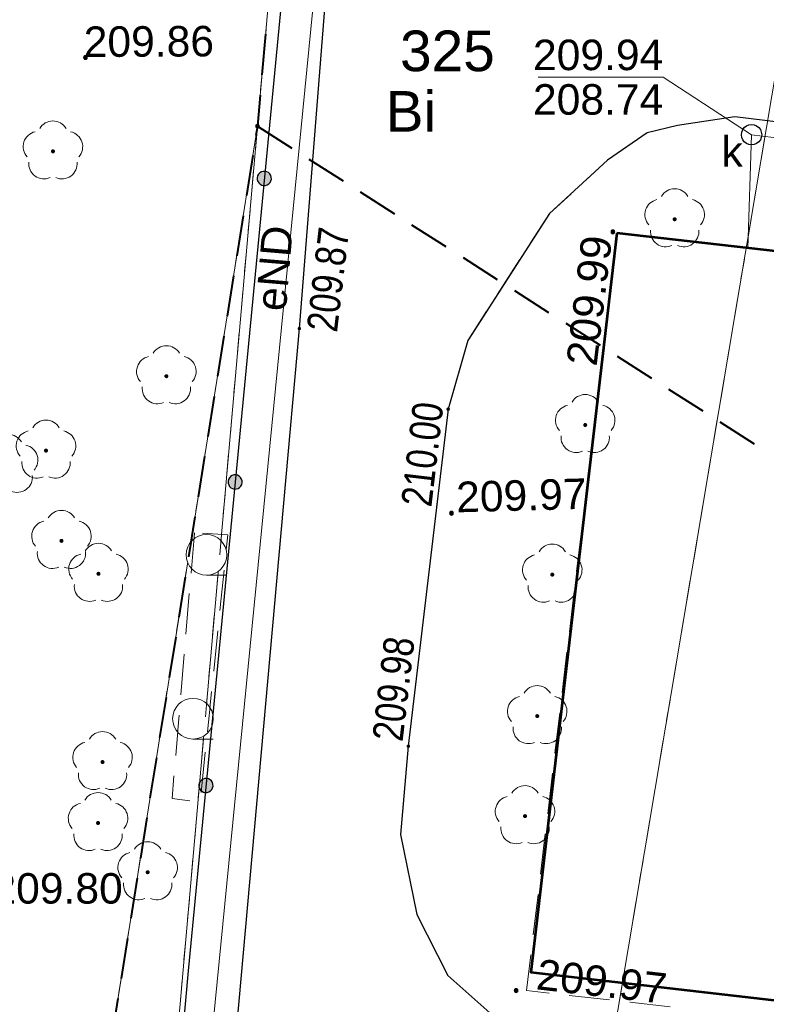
# Model space of a CAD drawing. Header units: metres. Extents: x 7419414 to 7419803, y 5549484 to 5549731.
# Tile 14 of 102: x 7419454 to 7419473, y 5549571 to 5549596. Entities that reach past the tile are written whole.
import ezdxf
from ezdxf.enums import TextEntityAlignment as Align

# ---------------------------------------------------------------- set-up
doc = ezdxf.new("R2010")
doc.units = ezdxf.units.M
doc.header["$MEASUREMENT"] = 0
doc.layers.get('0').update_dxf_attribs({"color": 250})
for name, color, linetype, lineweight in [('EGBU', 7, 'Continuous', 53), ('EGDE', 7, 'Continuous', 13), ('EGDE_O', 7, 'Continuous', 13), ('EGUG', 96, 'Continuous', 13), ('EGUG_O', 96, 'Continuous', 13), ('GUPPRZ_O', 7, 'Continuous', 13), ('KTKR01', 18, 'Continuous', 30), ('LINIE ROZGRANICZAJĄCE MPZP', 212, 'Continuous', 0), ('OBOP02_01', 96, 'Continuous', 13), ('OTKC', 7, 'Continuous', 13), ('OTOO', 7, 'Continuous', 30), ('OTRS_O', 7, 'Continuous', 13), ('PTTL05', 18, 'Continuous', 13), ('RTPW02', 250, 'Continuous', 0), ('SUEP', 1, 'Continuous', 13), ('SUEP_O', 1, 'Continuous', 13), ('SUKP', 36, 'Continuous', 13), ('SUKS_O', 36, 'Continuous', 13)]:
    doc.layers.add(name, color=color, linetype=linetype, lineweight=lineweight)
doc.styles.add('Arial', font='arial.ttf')

# ---------------------------------------------------------------- blocks, each defined once
blk = doc.blocks.new('OBOP02_01_1')
at = {"layer": 'OBOP02_01', "linetype": 'Continuous', "lineweight": 13}
h = blk.add_hatch(color=96, dxfattribs=at)
edge = h.paths.add_edge_path()
edge.add_arc((0, 0), 0.005, 0, 360)
at = {"layer": 'OBOP02_01', "color": 96, "linetype": 'Continuous', "lineweight": 13}
for centre, start, end in [((0, 0.0375), 30.1471, 149.8529), ((-0.0357, 0.0116), 102.1471, 221.8529), ((0.0357, 0.0116), 318.1471, 77.8529), ((-0.022, -0.0303), 174.1472, 293.8529), ((0.022, -0.0303), 246.1471, 5.8529)]:
    blk.add_arc(centre, 0.0375, start, end, dxfattribs=at)
blk = doc.blocks.new('PTTL05_01')
at = {"layer": 'PTTL05', "color": 250, "linetype": 'Continuous', "lineweight": 13}
blk.add_line((0, -0.05), (0.05, -0.05), dxfattribs=at)
at = {"color": 250, "linetype": 'Continuous', "lineweight": 13}
blk.add_wipeout([(0.05, 0), (0.0499, 0.0031), (0.0496, 0.0063), (0.0491, 0.0094), (0.0484, 0.0124), (0.0476, 0.0155), (0.0465, 0.0184), (0.0452, 0.0213), (0.0438, 0.0241), (0.0422, 0.0268), (0.0405, 0.0294), (0.0385, 0.0319), (0.0364, 0.0342), (0.0342, 0.0364), (0.0319, 0.0385), (0.0294, 0.0405), (0.0268, 0.0422), (0.0241, 0.0438), (0.0213, 0.0452), (0.0184, 0.0465), (0.0155, 0.0476), (0.0124, 0.0484), (0.0094, 0.0491), (0.0063, 0.0496), (0.0031, 0.0499), (0, 0.05), (-0.0031, 0.0499), (-0.0063, 0.0496), (-0.0094, 0.0491), (-0.0124, 0.0484), (-0.0155, 0.0476), (-0.0184, 0.0465), (-0.0213, 0.0452), (-0.0241, 0.0438), (-0.0268, 0.0422), (-0.0294, 0.0405), (-0.0319, 0.0385), (-0.0342, 0.0364), (-0.0364, 0.0342), (-0.0385, 0.0319), (-0.0405, 0.0294), (-0.0422, 0.0268), (-0.0438, 0.0241), (-0.0452, 0.0213), (-0.0465, 0.0184), (-0.0476, 0.0155), (-0.0484, 0.0124), (-0.0491, 0.0094), (-0.0496, 0.0063), (-0.0499, 0.0031), (-0.05, 0), (-0.0499, -0.0031), (-0.0496, -0.0063), (-0.0491, -0.0094), (-0.0484, -0.0124), (-0.0476, -0.0155), (-0.0465, -0.0184), (-0.0452, -0.0213), (-0.0438, -0.0241), (-0.0422, -0.0268), (-0.0405, -0.0294), (-0.0385, -0.0319), (-0.0364, -0.0342), (-0.0342, -0.0364), (-0.0319, -0.0385), (-0.0294, -0.0405), (-0.0268, -0.0422), (-0.0241, -0.0438), (-0.0213, -0.0452), (-0.0184, -0.0465), (-0.0155, -0.0476), (-0.0124, -0.0484), (-0.0094, -0.0491), (-0.0063, -0.0496), (-0.0031, -0.0499), (0, -0.05), (0.0031, -0.0499), (0.0063, -0.0496), (0.0094, -0.0491), (0.0124, -0.0484), (0.0155, -0.0476), (0.0184, -0.0465), (0.0213, -0.0452), (0.0241, -0.0438), (0.0268, -0.0422), (0.0294, -0.0405), (0.0319, -0.0385), (0.0342, -0.0364), (0.0364, -0.0342), (0.0385, -0.0319), (0.0405, -0.0294), (0.0422, -0.0268), (0.0438, -0.0241), (0.0452, -0.0213), (0.0465, -0.0184), (0.0476, -0.0155), (0.0484, -0.0124), (0.0491, -0.0094), (0.0496, -0.0063)], dxfattribs=at).dxf.layer = 'PTTL05'
at = {"layer": 'PTTL05', "color": 250, "linetype": 'Continuous', "lineweight": 13}
blk.add_circle((0, 0), 0.05, dxfattribs=at)
blk = doc.blocks.new('RTPW02_1')
at = {"layer": 'RTPW02', "linetype": 'Continuous', "lineweight": 13}
h = blk.add_hatch(color=250, dxfattribs=at)
edge = h.paths.add_edge_path()
edge.add_arc((0, 0), 0.0045, 0, 360)

msp = doc.modelspace()

# ---------------------------------------------------------------- hatches: boundary and pattern name
at = {"linetype": 'Continuous'}
for points in [[(7419455.76, 5549594.715), (7419455.748, 5549594.717), (7419455.737, 5549594.721), (7419455.728, 5549594.728), (7419455.721, 5549594.737), (7419455.717, 5549594.748), (7419455.715, 5549594.76), (7419455.717, 5549594.772), (7419455.721, 5549594.783), (7419455.728, 5549594.792), (7419455.737, 5549594.799), (7419455.748, 5549594.803), (7419455.76, 5549594.805), (7419455.772, 5549594.803), (7419455.782, 5549594.799), (7419455.792, 5549594.792), (7419455.799, 5549594.783), (7419455.803, 5549594.772), (7419455.805, 5549594.76), (7419455.803, 5549594.748), (7419455.799, 5549594.737), (7419455.792, 5549594.728), (7419455.782, 5549594.721), (7419455.772, 5549594.717)], [(7419459.99, 5549593.025), (7419459.976, 5549593.027), (7419459.964, 5549593.034), (7419459.954, 5549593.044), (7419459.947, 5549593.056), (7419459.945, 5549593.07), (7419459.947, 5549593.084), (7419459.954, 5549593.096), (7419459.964, 5549593.106), (7419459.976, 5549593.113), (7419459.99, 5549593.115), (7419460.004, 5549593.113), (7419460.016, 5549593.106), (7419460.026, 5549593.096), (7419460.033, 5549593.084), (7419460.035, 5549593.07), (7419460.033, 5549593.056), (7419460.026, 5549593.044), (7419460.016, 5549593.034), (7419460.004, 5549593.027)], [(7419460.142, 5549591.61), (7419460.097, 5549591.62), (7419460.057, 5549591.642), (7419460.023, 5549591.673), (7419459.999, 5549591.712), (7419459.986, 5549591.755), (7419459.984, 5549591.801), (7419459.994, 5549591.845), (7419460.016, 5549591.886), (7419460.047, 5549591.919), (7419460.086, 5549591.943), (7419460.129, 5549591.957), (7419460.175, 5549591.958), (7419460.22, 5549591.948), (7419460.26, 5549591.927), (7419460.293, 5549591.895), (7419460.318, 5549591.857), (7419460.331, 5549591.813), (7419460.332, 5549591.767), (7419460.322, 5549591.723), (7419460.301, 5549591.683), (7419460.27, 5549591.649), (7419460.231, 5549591.625), (7419460.187, 5549591.612)], [(7419460.142, 5549591.61), (7419460.097, 5549591.62), (7419460.057, 5549591.642), (7419460.023, 5549591.673), (7419459.999, 5549591.712), (7419459.986, 5549591.755), (7419459.984, 5549591.801), (7419459.994, 5549591.845), (7419460.016, 5549591.886), (7419460.047, 5549591.919), (7419460.086, 5549591.943), (7419460.129, 5549591.957), (7419460.175, 5549591.958), (7419460.22, 5549591.948), (7419460.26, 5549591.927), (7419460.293, 5549591.895), (7419460.318, 5549591.857), (7419460.331, 5549591.813), (7419460.332, 5549591.767), (7419460.322, 5549591.723), (7419460.301, 5549591.683), (7419460.27, 5549591.649), (7419460.231, 5549591.625), (7419460.187, 5549591.612)], [(7419468.73, 5549590.425), (7419468.718, 5549590.427), (7419468.708, 5549590.431), (7419468.698, 5549590.438), (7419468.691, 5549590.448), (7419468.687, 5549590.458), (7419468.685, 5549590.47), (7419468.687, 5549590.482), (7419468.691, 5549590.493), (7419468.698, 5549590.502), (7419468.708, 5549590.509), (7419468.718, 5549590.513), (7419468.73, 5549590.515), (7419468.742, 5549590.513), (7419468.753, 5549590.509), (7419468.762, 5549590.502), (7419468.769, 5549590.493), (7419468.773, 5549590.482), (7419468.775, 5549590.47), (7419468.773, 5549590.458), (7419468.769, 5549590.448), (7419468.762, 5549590.438), (7419468.753, 5549590.431), (7419468.742, 5549590.427)], [(7419459.424, 5549584.144), (7419459.38, 5549584.155), (7419459.339, 5549584.176), (7419459.306, 5549584.207), (7419459.282, 5549584.246), (7419459.268, 5549584.29), (7419459.267, 5549584.335), (7419459.277, 5549584.38), (7419459.299, 5549584.42), (7419459.33, 5549584.454), (7419459.368, 5549584.478), (7419459.412, 5549584.491), (7419459.458, 5549584.493), (7419459.502, 5549584.482), (7419459.543, 5549584.461), (7419459.576, 5549584.43), (7419459.6, 5549584.391), (7419459.614, 5549584.347), (7419459.615, 5549584.302), (7419459.605, 5549584.257), (7419459.583, 5549584.217), (7419459.552, 5549584.183), (7419459.514, 5549584.159), (7419459.47, 5549584.146)], [(7419459.424, 5549584.144), (7419459.38, 5549584.155), (7419459.339, 5549584.176), (7419459.306, 5549584.207), (7419459.282, 5549584.246), (7419459.268, 5549584.29), (7419459.267, 5549584.335), (7419459.277, 5549584.38), (7419459.299, 5549584.42), (7419459.33, 5549584.454), (7419459.368, 5549584.478), (7419459.412, 5549584.491), (7419459.458, 5549584.493), (7419459.502, 5549584.482), (7419459.543, 5549584.461), (7419459.576, 5549584.43), (7419459.6, 5549584.391), (7419459.614, 5549584.347), (7419459.615, 5549584.302), (7419459.605, 5549584.257), (7419459.583, 5549584.217), (7419459.552, 5549584.183), (7419459.514, 5549584.159), (7419459.47, 5549584.146)], [(7419464.76, 5549583.505), (7419464.748, 5549583.507), (7419464.738, 5549583.511), (7419464.728, 5549583.518), (7419464.721, 5549583.527), (7419464.717, 5549583.538), (7419464.715, 5549583.55), (7419464.717, 5549583.562), (7419464.721, 5549583.573), (7419464.728, 5549583.582), (7419464.738, 5549583.589), (7419464.748, 5549583.593), (7419464.76, 5549583.595), (7419464.772, 5549583.593), (7419464.783, 5549583.589), (7419464.792, 5549583.582), (7419464.799, 5549583.573), (7419464.803, 5549583.562), (7419464.805, 5549583.55), (7419464.803, 5549583.538), (7419464.799, 5549583.527), (7419464.792, 5549583.518), (7419464.783, 5549583.511), (7419464.772, 5549583.507)], [(7419458.707, 5549576.679), (7419458.662, 5549576.689), (7419458.622, 5549576.71), (7419458.589, 5549576.742), (7419458.564, 5549576.78), (7419458.551, 5549576.824), (7419458.55, 5549576.87), (7419458.56, 5549576.914), (7419458.581, 5549576.954), (7419458.612, 5549576.988), (7419458.651, 5549577.012), (7419458.695, 5549577.025), (7419458.74, 5549577.027), (7419458.785, 5549577.017), (7419458.825, 5549576.995), (7419458.859, 5549576.964), (7419458.883, 5549576.925), (7419458.896, 5549576.882), (7419458.898, 5549576.836), (7419458.888, 5549576.792), (7419458.866, 5549576.751), (7419458.835, 5549576.718), (7419458.796, 5549576.694), (7419458.753, 5549576.68)], [(7419458.707, 5549576.679), (7419458.662, 5549576.689), (7419458.622, 5549576.71), (7419458.589, 5549576.742), (7419458.564, 5549576.78), (7419458.551, 5549576.824), (7419458.55, 5549576.87), (7419458.56, 5549576.914), (7419458.581, 5549576.954), (7419458.612, 5549576.988), (7419458.651, 5549577.012), (7419458.695, 5549577.025), (7419458.74, 5549577.027), (7419458.785, 5549577.017), (7419458.825, 5549576.995), (7419458.859, 5549576.964), (7419458.883, 5549576.925), (7419458.896, 5549576.882), (7419458.898, 5549576.836), (7419458.888, 5549576.792), (7419458.866, 5549576.751), (7419458.835, 5549576.718), (7419458.796, 5549576.694), (7419458.753, 5549576.68)], [(7419466.35, 5549571.765), (7419466.338, 5549571.767), (7419466.327, 5549571.771), (7419466.318, 5549571.778), (7419466.311, 5549571.787), (7419466.307, 5549571.798), (7419466.305, 5549571.81), (7419466.307, 5549571.822), (7419466.311, 5549571.832), (7419466.318, 5549571.842), (7419466.327, 5549571.849), (7419466.338, 5549571.853), (7419466.35, 5549571.855), (7419466.362, 5549571.853), (7419466.372, 5549571.849), (7419466.382, 5549571.842), (7419466.389, 5549571.832), (7419466.393, 5549571.822), (7419466.395, 5549571.81), (7419466.393, 5549571.798), (7419466.389, 5549571.787), (7419466.382, 5549571.778), (7419466.372, 5549571.771), (7419466.362, 5549571.767)]]:
    msp.add_hatch(color=0, dxfattribs=at).paths.add_polyline_path(points)

# ---------------------------------------------------------------- linework, layer by layer
at = {"color": 150, "linetype": 'Continuous', "lineweight": 40}
for p, q in [((7419459.99, 5549593.07), (7419460.832, 5549592.531)), ((7419461.254, 5549592.262), (7419462.096, 5549591.723)), ((7419462.517, 5549591.454), (7419463.36, 5549590.915)), ((7419463.781, 5549590.646), (7419464.624, 5549590.107)), ((7419465.045, 5549589.838), (7419465.887, 5549589.299)), ((7419466.309, 5549589.03), (7419467.151, 5549588.491)), ((7419467.572, 5549588.221), (7419468.415, 5549587.683)), ((7419468.836, 5549587.413), (7419469.679, 5549586.875)), ((7419470.1, 5549586.605), (7419470.942, 5549586.067)), ((7419471.363, 5549585.797), (7419472.206, 5549585.258))]:
    msp.add_line(p, q, dxfattribs=at)
at = {"color": 0, "linetype": 'Continuous', "flags": 128}
for points in [[(7419455.715, 5549594.76), (7419455.717, 5549594.748), (7419455.721, 5549594.737), (7419455.728, 5549594.728), (7419455.737, 5549594.721), (7419455.748, 5549594.717), (7419455.76, 5549594.715), (7419455.772, 5549594.717), (7419455.782, 5549594.721), (7419455.792, 5549594.728), (7419455.799, 5549594.737), (7419455.803, 5549594.748), (7419455.805, 5549594.76), (7419455.803, 5549594.772), (7419455.799, 5549594.783), (7419455.792, 5549594.792), (7419455.782, 5549594.799), (7419455.772, 5549594.803), (7419455.76, 5549594.805), (7419455.748, 5549594.803), (7419455.737, 5549594.799), (7419455.728, 5549594.792), (7419455.721, 5549594.783), (7419455.717, 5549594.772), (7419455.715, 5549594.76)], [(7419459.99, 5549593.025), (7419460.004, 5549593.027), (7419460.016, 5549593.034), (7419460.026, 5549593.044), (7419460.033, 5549593.056), (7419460.035, 5549593.07), (7419460.033, 5549593.084), (7419460.026, 5549593.096), (7419460.016, 5549593.106), (7419460.004, 5549593.113), (7419459.99, 5549593.115), (7419459.976, 5549593.113), (7419459.964, 5549593.106), (7419459.954, 5549593.096), (7419459.947, 5549593.084), (7419459.945, 5549593.07), (7419459.947, 5549593.056), (7419459.954, 5549593.044), (7419459.964, 5549593.034), (7419459.976, 5549593.027), (7419459.99, 5549593.025)], [(7419472.14, 5549593.11), (7419472.205, 5549593.101), (7419472.265, 5549593.077), (7419472.317, 5549593.037), (7419472.357, 5549592.985), (7419472.381, 5549592.925), (7419472.39, 5549592.86), (7419472.381, 5549592.795), (7419472.357, 5549592.735), (7419472.317, 5549592.683), (7419472.265, 5549592.643), (7419472.205, 5549592.619), (7419472.14, 5549592.61), (7419472.075, 5549592.619), (7419472.015, 5549592.643), (7419471.963, 5549592.683), (7419471.923, 5549592.735), (7419471.899, 5549592.795), (7419471.89, 5549592.86), (7419471.899, 5549592.925), (7419471.923, 5549592.985), (7419471.963, 5549593.037), (7419472.015, 5549593.077), (7419472.075, 5549593.101), (7419472.14, 5549593.11)], [(7419460.175, 5549591.958), (7419460.129, 5549591.957), (7419460.086, 5549591.943), (7419460.047, 5549591.919), (7419460.016, 5549591.886), (7419459.994, 5549591.845), (7419459.984, 5549591.801), (7419459.986, 5549591.755), (7419459.999, 5549591.712), (7419460.023, 5549591.673), (7419460.057, 5549591.642), (7419460.097, 5549591.62), (7419460.142, 5549591.61), (7419460.187, 5549591.612), (7419460.231, 5549591.625), (7419460.27, 5549591.649), (7419460.301, 5549591.683), (7419460.322, 5549591.723), (7419460.332, 5549591.767), (7419460.331, 5549591.813), (7419460.318, 5549591.857), (7419460.293, 5549591.895), (7419460.26, 5549591.927), (7419460.22, 5549591.948), (7419460.175, 5549591.958)], [(7419460.175, 5549591.958), (7419460.129, 5549591.957), (7419460.086, 5549591.943), (7419460.047, 5549591.919), (7419460.016, 5549591.886), (7419459.994, 5549591.845), (7419459.984, 5549591.801), (7419459.986, 5549591.755), (7419459.999, 5549591.712), (7419460.023, 5549591.673), (7419460.057, 5549591.642), (7419460.097, 5549591.62), (7419460.142, 5549591.61), (7419460.187, 5549591.612), (7419460.231, 5549591.625), (7419460.27, 5549591.649), (7419460.301, 5549591.683), (7419460.322, 5549591.723), (7419460.332, 5549591.767), (7419460.331, 5549591.813), (7419460.318, 5549591.857), (7419460.293, 5549591.895), (7419460.26, 5549591.927), (7419460.22, 5549591.948), (7419460.175, 5549591.958)], [(7419468.685, 5549590.47), (7419468.687, 5549590.458), (7419468.691, 5549590.448), (7419468.698, 5549590.438), (7419468.708, 5549590.431), (7419468.718, 5549590.427), (7419468.73, 5549590.425), (7419468.742, 5549590.427), (7419468.753, 5549590.431), (7419468.762, 5549590.438), (7419468.769, 5549590.448), (7419468.773, 5549590.458), (7419468.775, 5549590.47), (7419468.773, 5549590.482), (7419468.769, 5549590.493), (7419468.762, 5549590.502), (7419468.753, 5549590.509), (7419468.742, 5549590.513), (7419468.73, 5549590.515), (7419468.718, 5549590.513), (7419468.708, 5549590.509), (7419468.698, 5549590.502), (7419468.691, 5549590.493), (7419468.687, 5549590.482), (7419468.685, 5549590.47)], [(7419459.458, 5549584.493), (7419459.412, 5549584.491), (7419459.368, 5549584.478), (7419459.33, 5549584.454), (7419459.299, 5549584.42), (7419459.277, 5549584.38), (7419459.267, 5549584.335), (7419459.268, 5549584.29), (7419459.282, 5549584.246), (7419459.306, 5549584.207), (7419459.339, 5549584.176), (7419459.38, 5549584.155), (7419459.424, 5549584.144), (7419459.47, 5549584.146), (7419459.514, 5549584.159), (7419459.552, 5549584.183), (7419459.583, 5549584.217), (7419459.605, 5549584.257), (7419459.615, 5549584.302), (7419459.614, 5549584.347), (7419459.6, 5549584.391), (7419459.576, 5549584.43), (7419459.543, 5549584.461), (7419459.502, 5549584.482), (7419459.458, 5549584.493)], [(7419459.458, 5549584.493), (7419459.412, 5549584.491), (7419459.368, 5549584.478), (7419459.33, 5549584.454), (7419459.299, 5549584.42), (7419459.277, 5549584.38), (7419459.267, 5549584.335), (7419459.268, 5549584.29), (7419459.282, 5549584.246), (7419459.306, 5549584.207), (7419459.339, 5549584.176), (7419459.38, 5549584.155), (7419459.424, 5549584.144), (7419459.47, 5549584.146), (7419459.514, 5549584.159), (7419459.552, 5549584.183), (7419459.583, 5549584.217), (7419459.605, 5549584.257), (7419459.615, 5549584.302), (7419459.614, 5549584.347), (7419459.6, 5549584.391), (7419459.576, 5549584.43), (7419459.543, 5549584.461), (7419459.502, 5549584.482), (7419459.458, 5549584.493)], [(7419464.715, 5549583.55), (7419464.717, 5549583.538), (7419464.721, 5549583.527), (7419464.728, 5549583.518), (7419464.738, 5549583.511), (7419464.748, 5549583.507), (7419464.76, 5549583.505), (7419464.772, 5549583.507), (7419464.783, 5549583.511), (7419464.792, 5549583.518), (7419464.799, 5549583.527), (7419464.803, 5549583.538), (7419464.805, 5549583.55), (7419464.803, 5549583.562), (7419464.799, 5549583.573), (7419464.792, 5549583.582), (7419464.783, 5549583.589), (7419464.772, 5549583.593), (7419464.76, 5549583.595), (7419464.748, 5549583.593), (7419464.738, 5549583.589), (7419464.728, 5549583.582), (7419464.721, 5549583.573), (7419464.717, 5549583.562), (7419464.715, 5549583.55)], [(7419458.74, 5549577.027), (7419458.695, 5549577.025), (7419458.651, 5549577.012), (7419458.612, 5549576.988), (7419458.581, 5549576.954), (7419458.56, 5549576.914), (7419458.55, 5549576.87), (7419458.551, 5549576.824), (7419458.564, 5549576.78), (7419458.589, 5549576.742), (7419458.622, 5549576.71), (7419458.662, 5549576.689), (7419458.707, 5549576.679), (7419458.753, 5549576.68), (7419458.796, 5549576.694), (7419458.835, 5549576.718), (7419458.866, 5549576.751), (7419458.888, 5549576.792), (7419458.898, 5549576.836), (7419458.896, 5549576.882), (7419458.883, 5549576.925), (7419458.859, 5549576.964), (7419458.825, 5549576.995), (7419458.785, 5549577.017), (7419458.74, 5549577.027)], [(7419458.74, 5549577.027), (7419458.695, 5549577.025), (7419458.651, 5549577.012), (7419458.612, 5549576.988), (7419458.581, 5549576.954), (7419458.56, 5549576.914), (7419458.55, 5549576.87), (7419458.551, 5549576.824), (7419458.564, 5549576.78), (7419458.589, 5549576.742), (7419458.622, 5549576.71), (7419458.662, 5549576.689), (7419458.707, 5549576.679), (7419458.753, 5549576.68), (7419458.796, 5549576.694), (7419458.835, 5549576.718), (7419458.866, 5549576.751), (7419458.888, 5549576.792), (7419458.898, 5549576.836), (7419458.896, 5549576.882), (7419458.883, 5549576.925), (7419458.859, 5549576.964), (7419458.825, 5549576.995), (7419458.785, 5549577.017), (7419458.74, 5549577.027)], [(7419466.305, 5549571.81), (7419466.307, 5549571.798), (7419466.311, 5549571.787), (7419466.318, 5549571.778), (7419466.327, 5549571.771), (7419466.338, 5549571.767), (7419466.35, 5549571.765), (7419466.362, 5549571.767), (7419466.372, 5549571.771), (7419466.382, 5549571.778), (7419466.389, 5549571.787), (7419466.393, 5549571.798), (7419466.395, 5549571.81), (7419466.393, 5549571.822), (7419466.389, 5549571.832), (7419466.382, 5549571.842), (7419466.372, 5549571.849), (7419466.362, 5549571.853), (7419466.35, 5549571.855), (7419466.338, 5549571.853), (7419466.327, 5549571.849), (7419466.318, 5549571.842), (7419466.311, 5549571.832), (7419466.307, 5549571.822), (7419466.305, 5549571.81)]]:
    msp.add_lwpolyline(points, close=True, dxfattribs=at)
at = {"layer": 'EGBU', "color": 250, "linetype": 'Continuous', "lineweight": 53, "flags": 128}
msp.add_lwpolyline([(7419468.83, 5549590.44), (7419466.71, 5549572.26), (7419552.96, 5549562.33), (7419554.97, 5549580.65), (7419468.83, 5549590.44)], close=True, dxfattribs=at)
at = {"layer": 'EGDE', "color": 250, "linetype": 'Continuous', "lineweight": 0, "flags": 128}
for points in [[(7419487.71, 5549630.61), (7419482.9, 5549629.97), (7419478.25, 5549627.12), (7419461.94, 5549530.29), (7419468.08, 5549529.97), (7419487.71, 5549630.61)], [(7419478.25, 5549627.12), (7419462.12, 5549617.26), (7419459.99, 5549593.07), (7419454.49, 5549530.64), (7419458.91, 5549530.45), (7419461.94, 5549530.29), (7419478.25, 5549627.12)]]:
    msp.add_lwpolyline(points, close=True, dxfattribs=at)
for points in [[(7419447.714, 5549501.025), (7419450.09, 5549531.19), (7419459.99, 5549593.07), (7419462.12, 5549617.26), (7419462.22, 5549620.86), (7419457.3, 5549616.58), (7419452.54, 5549610.11), (7419449.43, 5549604.09), (7419439.375, 5549501.456)], [(7419456.604, 5549500.566), (7419458.91, 5549530.45), (7419454.49, 5549530.64), (7419459.99, 5549593.07), (7419450.09, 5549531.19), (7419447.714, 5549501.025)]]:
    msp.add_lwpolyline(points, dxfattribs=at)
at = {"layer": 'EGUG', "color": 96, "linetype": 'Continuous', "lineweight": 13}
for p, q in [((7419460.2, 5549595.453), (7419460.156, 5549594.955)), ((7419460.156, 5549594.955), (7419460.2, 5549595.453)), ((7419460.112, 5549594.456), (7419460.068, 5549593.958)), ((7419460.068, 5549593.958), (7419460.112, 5549594.456)), ((7419460.024, 5549593.46), (7419459.99, 5549593.07)), ((7419459.99, 5549593.07), (7419460.024, 5549593.46)), ((7419459.99, 5549593.07), (7419459.898, 5549592.494)), ((7419459.898, 5549592.494), (7419459.99, 5549593.07)), ((7419459.99, 5549593.07), (7419459.939, 5549592.486)), ((7419459.939, 5549592.486), (7419459.99, 5549593.07)), ((7419472.379, 5549592.264), (7419472.462, 5549592.757)), ((7419472.462, 5549592.757), (7419472.379, 5549592.264)), ((7419459.819, 5549592), (7419459.74, 5549591.506)), ((7419459.74, 5549591.506), (7419459.819, 5549592)), ((7419459.895, 5549591.988), (7419459.851, 5549591.49)), ((7419459.851, 5549591.49), (7419459.895, 5549591.988)), ((7419472.213, 5549591.278), (7419472.296, 5549591.771)), ((7419472.296, 5549591.771), (7419472.213, 5549591.278)), ((7419459.661, 5549591.013), (7419459.582, 5549590.519)), ((7419459.582, 5549590.519), (7419459.661, 5549591.013)), ((7419459.807, 5549590.992), (7419459.763, 5549590.494)), ((7419459.763, 5549590.494), (7419459.807, 5549590.992)), ((7419472.047, 5549590.292), (7419472.13, 5549590.785)), ((7419472.13, 5549590.785), (7419472.047, 5549590.292)), ((7419459.503, 5549590.025), (7419459.424, 5549589.532)), ((7419459.424, 5549589.532), (7419459.503, 5549590.025)), ((7419459.719, 5549589.996), (7419459.675, 5549589.498)), ((7419459.675, 5549589.498), (7419459.719, 5549589.996)), ((7419471.881, 5549589.306), (7419471.964, 5549589.799)), ((7419471.964, 5549589.799), (7419471.881, 5549589.306)), ((7419459.345, 5549589.038), (7419459.266, 5549588.544)), ((7419459.266, 5549588.544), (7419459.345, 5549589.038)), ((7419459.631, 5549589), (7419459.588, 5549588.502)), ((7419459.588, 5549588.502), (7419459.631, 5549589)), ((7419471.714, 5549588.32), (7419471.798, 5549588.813)), ((7419471.798, 5549588.813), (7419471.714, 5549588.32)), ((7419459.187, 5549588.05), (7419459.108, 5549587.557)), ((7419459.108, 5549587.557), (7419459.187, 5549588.05)), ((7419459.544, 5549588.004), (7419459.5, 5549587.506)), ((7419459.5, 5549587.506), (7419459.544, 5549588.004)), ((7419471.548, 5549587.333), (7419471.631, 5549587.827)), ((7419471.631, 5549587.827), (7419471.548, 5549587.333)), ((7419459.029, 5549587.063), (7419458.95, 5549586.569)), ((7419458.95, 5549586.569), (7419459.029, 5549587.063)), ((7419459.456, 5549587.008), (7419459.412, 5549586.51)), ((7419459.412, 5549586.51), (7419459.456, 5549587.008)), ((7419471.382, 5549586.347), (7419471.465, 5549586.84)), ((7419471.465, 5549586.84), (7419471.382, 5549586.347)), ((7419458.871, 5549586.075), (7419458.792, 5549585.582)), ((7419458.792, 5549585.582), (7419458.871, 5549586.075)), ((7419459.368, 5549586.011), (7419459.324, 5549585.513)), ((7419459.324, 5549585.513), (7419459.368, 5549586.011)), ((7419471.216, 5549585.361), (7419471.299, 5549585.854)), ((7419471.299, 5549585.854), (7419471.216, 5549585.361)), ((7419458.713, 5549585.088), (7419458.634, 5549584.594)), ((7419458.634, 5549584.594), (7419458.713, 5549585.088)), ((7419459.28, 5549585.015), (7419459.237, 5549584.517)), ((7419459.237, 5549584.517), (7419459.28, 5549585.015)), ((7419471.05, 5549584.375), (7419471.133, 5549584.868)), ((7419471.133, 5549584.868), (7419471.05, 5549584.375)), ((7419458.555, 5549584.101), (7419458.476, 5549583.607)), ((7419458.476, 5549583.607), (7419458.555, 5549584.101)), ((7419459.193, 5549584.019), (7419459.149, 5549583.521)), ((7419459.149, 5549583.521), (7419459.193, 5549584.019)), ((7419470.884, 5549583.389), (7419470.967, 5549583.882)), ((7419470.967, 5549583.882), (7419470.884, 5549583.389)), ((7419470.718, 5549582.403), (7419470.801, 5549582.896)), ((7419470.801, 5549582.896), (7419470.718, 5549582.403)), ((7419470.552, 5549581.417), (7419470.635, 5549581.91)), ((7419470.635, 5549581.91), (7419470.552, 5549581.417)), ((7419458.081, 5549581.138), (7419458.002, 5549580.645)), ((7419458.002, 5549580.645), (7419458.081, 5549581.138)), ((7419458.929, 5549581.031), (7419458.885, 5549580.533)), ((7419458.885, 5549580.533), (7419458.929, 5549581.031)), ((7419470.386, 5549580.431), (7419470.469, 5549580.924)), ((7419470.469, 5549580.924), (7419470.386, 5549580.431)), ((7419457.923, 5549580.151), (7419457.844, 5549579.657)), ((7419457.844, 5549579.657), (7419457.923, 5549580.151)), ((7419458.842, 5549580.035), (7419458.798, 5549579.537)), ((7419458.798, 5549579.537), (7419458.842, 5549580.035)), ((7419470.22, 5549579.445), (7419470.303, 5549579.938)), ((7419470.303, 5549579.938), (7419470.22, 5549579.445)), ((7419457.765, 5549579.163), (7419457.686, 5549578.67)), ((7419457.686, 5549578.67), (7419457.765, 5549579.163)), ((7419470.053, 5549578.458), (7419470.137, 5549578.952)), ((7419470.137, 5549578.952), (7419470.053, 5549578.458)), ((7419457.607, 5549578.176), (7419457.528, 5549577.682)), ((7419457.528, 5549577.682), (7419457.607, 5549578.176)), ((7419469.887, 5549577.472), (7419469.97, 5549577.965)), ((7419469.97, 5549577.965), (7419469.887, 5549577.472)), ((7419457.37, 5549576.695), (7419457.449, 5549577.188)), ((7419457.449, 5549577.188), (7419457.37, 5549576.695)), ((7419458.578, 5549577.046), (7419458.534, 5549576.548)), ((7419458.534, 5549576.548), (7419458.578, 5549577.046)), ((7419469.721, 5549576.486), (7419469.804, 5549576.979)), ((7419469.804, 5549576.979), (7419469.721, 5549576.486)), ((7419457.291, 5549576.201), (7419457.212, 5549575.707)), ((7419457.212, 5549575.707), (7419457.291, 5549576.201)), ((7419458.491, 5549576.05), (7419458.447, 5549575.552)), ((7419458.447, 5549575.552), (7419458.491, 5549576.05)), ((7419469.555, 5549575.5), (7419469.638, 5549575.993)), ((7419469.638, 5549575.993), (7419469.555, 5549575.5)), ((7419457.133, 5549575.214), (7419457.054, 5549574.72)), ((7419457.054, 5549574.72), (7419457.133, 5549575.214)), ((7419458.403, 5549575.054), (7419458.359, 5549574.556)), ((7419458.359, 5549574.556), (7419458.403, 5549575.054)), ((7419469.389, 5549574.514), (7419469.472, 5549575.007)), ((7419469.472, 5549575.007), (7419469.389, 5549574.514)), ((7419456.975, 5549574.226), (7419456.896, 5549573.732)), ((7419456.896, 5549573.732), (7419456.975, 5549574.226)), ((7419458.315, 5549574.058), (7419458.271, 5549573.56)), ((7419458.271, 5549573.56), (7419458.315, 5549574.058)), ((7419469.223, 5549573.528), (7419469.306, 5549574.021)), ((7419469.306, 5549574.021), (7419469.223, 5549573.528)), ((7419456.817, 5549573.239), (7419456.738, 5549572.745)), ((7419456.738, 5549572.745), (7419456.817, 5549573.239)), ((7419458.227, 5549573.062), (7419458.183, 5549572.564)), ((7419458.183, 5549572.564), (7419458.227, 5549573.062)), ((7419469.057, 5549572.542), (7419469.14, 5549573.035)), ((7419469.14, 5549573.035), (7419469.057, 5549572.542)), ((7419456.659, 5549572.251), (7419456.58, 5549571.758)), ((7419456.58, 5549571.758), (7419456.659, 5549572.251)), ((7419458.14, 5549572.065), (7419458.096, 5549571.567)), ((7419458.096, 5549571.567), (7419458.14, 5549572.065)), ((7419468.891, 5549571.556), (7419468.974, 5549572.049)), ((7419468.974, 5549572.049), (7419468.891, 5549571.556))]:
    msp.add_line(p, q, dxfattribs=at)
at = {"layer": 'GUPPRZ_O', "color": 36, "linetype": 'Continuous', "lineweight": 13, "flags": 128}
msp.add_lwpolyline([(7419472.14, 5549592.86), (7419469.97, 5549594.276), (7419466.89, 5549594.276)], dxfattribs=at)
at = {"layer": 'KTKR01', "color": 250, "linetype": 'Continuous', "lineweight": 30, "flags": 128}
msp.add_lwpolyline([(7419487.57, 5549589.76), (7419486.41, 5549591.26), (7419485.32, 5549591.76), (7419474.81, 5549592.92), (7419471.73, 5549593.3), (7419470.32, 5549593.09), (7419469.57, 5549592.91), (7419468.6, 5549592.23), (7419467.17, 5549590.92), (7419465.16, 5549587.8), (7419464.68, 5549586.11), (7419463.7, 5549577.82), (7419463.51, 5549575.65), (7419463.91, 5549573.68), (7419464.67, 5549572.18), (7419466.37, 5549570.67), (7419467.7, 5549569.84), (7419469.8, 5549569.74)], dxfattribs=at)
at = {"layer": 'LINIE ROZGRANICZAJĄCE MPZP', "color": 212, "linetype": 'Continuous', "lineweight": 40}
for p, q in [((7419460.189, 5549595.331), (7419460.101, 5549594.334)), ((7419459.875, 5549592.348), (7419459.717, 5549591.361)), ((7419459.638, 5549590.867), (7419459.48, 5549589.88)), ((7419459.401, 5549589.386), (7419459.243, 5549588.399)), ((7419459.164, 5549587.905), (7419459.006, 5549586.918)), ((7419458.927, 5549586.424), (7419458.769, 5549585.436)), ((7419458.69, 5549584.943), (7419458.532, 5549583.955)), ((7419457.979, 5549580.499), (7419457.821, 5549579.512)), ((7419457.742, 5549579.018), (7419457.584, 5549578.031)), ((7419457.505, 5549577.537), (7419457.347, 5549576.549)), ((7419457.268, 5549576.056), (7419457.11, 5549575.068)), ((7419457.031, 5549574.574), (7419456.873, 5549573.587)), ((7419456.794, 5549573.093), (7419456.636, 5549572.106)), ((7419456.557, 5549571.612), (7419456.399, 5549570.625))]:
    msp.add_line(p, q, dxfattribs=at)
at = {"layer": 'LINIE ROZGRANICZAJĄCE MPZP', "color": 212, "linetype": 'Continuous', "lineweight": 40, "flags": 128}
msp.add_lwpolyline([(7419460.057, 5549593.836), (7419459.99, 5549593.07), (7419459.954, 5549592.842)], dxfattribs=at)
at = {"layer": 'OTKC', "color": 250, "linetype": 'Continuous', "lineweight": 13}
for p, q in [((7419470.32, 5549593.09), (7419471.73, 5549593.3)), ((7419471.73, 5549593.3), (7419472.278, 5549593.232)), ((7419469.57, 5549592.91), (7419470.32, 5549593.09)), ((7419468.6, 5549592.23), (7419469.57, 5549592.91)), ((7419468.069, 5549591.744), (7419468.6, 5549592.23)), ((7419467.17, 5549590.92), (7419467.701, 5549591.406)), ((7419466.707, 5549590.201), (7419467.17, 5549590.92)), ((7419468.83, 5549590.44), (7419468.726, 5549589.565)), ((7419469.71, 5549590.34), (7419468.83, 5549590.44)), ((7419471.2, 5549590.169), (7419470.207, 5549590.283)), ((7419472.691, 5549589.999), (7419471.697, 5549590.113)), ((7419465.894, 5549588.94), (7419466.436, 5549589.78)), ((7419468.667, 5549589.069), (7419468.548, 5549588.076)), ((7419465.16, 5549587.8), (7419465.623, 5549588.519)), ((7419464.988, 5549587.195), (7419465.16, 5549587.8)), ((7419468.489, 5549587.579), (7419468.371, 5549586.586)), ((7419464.68, 5549586.11), (7419464.852, 5549586.715)), ((7419464.572, 5549585.193), (7419464.68, 5549586.11)), ((7419468.312, 5549586.09), (7419468.193, 5549585.097)), ((7419464.395, 5549583.703), (7419464.513, 5549584.696)), ((7419468.134, 5549584.6), (7419468.016, 5549583.607)), ((7419464.219, 5549582.213), (7419464.337, 5549583.206)), ((7419467.957, 5549583.111), (7419467.838, 5549582.118)), ((7419464.043, 5549580.724), (7419464.161, 5549581.717)), ((7419467.779, 5549581.621), (7419467.661, 5549580.629)), ((7419463.867, 5549579.234), (7419463.985, 5549580.227)), ((7419467.602, 5549580.132), (7419467.483, 5549579.139)), ((7419463.7, 5549577.82), (7419463.808, 5549578.737)), ((7419467.424, 5549578.643), (7419467.306, 5549577.65)), ((7419463.627, 5549576.984), (7419463.7, 5549577.82)), ((7419467.247, 5549577.153), (7419467.128, 5549576.16)), ((7419463.51, 5549575.65), (7419463.583, 5549576.486)), ((7419463.66, 5549574.91), (7419463.51, 5549575.65)), ((7419467.069, 5549575.664), (7419466.951, 5549574.671)), ((7419463.91, 5549573.68), (7419463.76, 5549574.42)), ((7419466.892, 5549574.174), (7419466.773, 5549573.181)), ((7419464.177, 5549573.153), (7419463.91, 5549573.68)), ((7419464.67, 5549572.18), (7419464.403, 5549572.707)), ((7419466.714, 5549572.685), (7419466.61, 5549571.81)), ((7419465.333, 5549571.591), (7419464.67, 5549572.18)), ((7419466.61, 5549571.81), (7419467.16, 5549571.747)), ((7419467.657, 5549571.691), (7419468.651, 5549571.578)), ((7419469.147, 5549571.522), (7419470.141, 5549571.409))]:
    msp.add_line(p, q, dxfattribs=at)
at = {"layer": 'PTTL05', "color": 250, "linetype": 'Continuous', "lineweight": 13}
for p, q in [((7419458.314, 5549581.575), (7419458.23, 5549580.579)), ((7419458.913, 5549579.664), (7419459.016, 5549580.659)), ((7419458.605, 5549576.68), (7419458.708, 5549577.674))]:
    msp.add_line(p, q, dxfattribs=at)
at = {"layer": 'PTTL05', "color": 250, "linetype": 'Continuous', "lineweight": 13, "flags": 128}
msp.add_lwpolyline([(7419457.937, 5549577.091), (7419457.89, 5549576.53), (7419458.323, 5549576.473)], dxfattribs=at)
at = {"layer": 'SUKP', "color": 36, "linetype": 'Continuous', "lineweight": 13, "flags": 128}
msp.add_lwpolyline([(7419472.05, 5549590.07), (7419472.14, 5549592.86), (7419477.28, 5549592.23)], dxfattribs=at)

# ---------------------------------------------------------------- block references
at = {"layer": 'OBOP02_01', "color": 96, "linetype": 'Continuous', "lineweight": 13, "xscale": 10, "yscale": 10, "zscale": 10}
for p in [(7419454.96, 5549592.45), (7419470.25, 5549590.78), (7419457.75, 5549586.92), (7419468.05, 5549585.72), (7419454.79, 5549585.09), (7419453.86, 5549584.74), (7419455.17, 5549582.87), (7419456.08, 5549582.06), (7419467.24, 5549582.04), (7419466.87, 5549578.56), (7419456.18, 5549577.43), (7419466.57, 5549576.1), (7419456.07, 5549575.93), (7419457.29, 5549574.72)]:
    msp.add_blockref('OBOP02_01_1', p, dxfattribs=at)
at = {"layer": 'RTPW02', "color": 250, "linetype": 'Continuous', "lineweight": 13, "xscale": 10, "yscale": 10, "zscale": 10}
for p in [(7419461.02, 5549588.09), (7419464.68, 5549586.11), (7419463.7, 5549577.82)]:
    msp.add_blockref('RTPW02_1', p, dxfattribs=at)

# ---------------------------------------------------------------- texts
at = {"layer": 'EGDE_O', "color": 250, "linetype": 'Continuous', "lineweight": 80, "style": 'Arial'}
msp.add_text('325', height=1, rotation=360, dxfattribs=at).set_placement((7419464.661, 5549594.422), align=Align.CENTER)
at = {"layer": 'EGUG_O', "color": 96, "linetype": 'Continuous', "lineweight": 0, "style": 'Arial'}
msp.add_text('Bi', height=1, dxfattribs=at).set_placement((7419463.763, 5549592.934), align=Align.CENTER)
at = {"layer": 'GUPPRZ_O', "color": 36, "linetype": 'Continuous', "lineweight": 0, "style": 'Arial'}
for s, p in [('209.94', (7419469.97, 5549594.448)), ('208.74', (7419469.97, 5549593.353))]:
    msp.add_text(s, height=0.75, dxfattribs=at).set_placement(p, align=Align.RIGHT)
at = {"layer": 'OTRS_O', "color": 250, "linetype": 'Continuous', "lineweight": 0, "style": 'Arial'}
for s, rotation, p in [('209.86', 0.2779, (7419455.719, 5549594.772)), ('209.99', 83.1136, (7419468.328, 5549587.146)), ('209.97', 1.579, (7419464.887, 5549583.571)), ('209.80', 359.9998, (7419453.473, 5549573.948)), ('209.97', 353.5138, (7419466.822, 5549571.843))]:
    msp.add_text(s, height=0.75, rotation=rotation, dxfattribs=at).set_placement(p)
at = {"layer": 'RTPW02', "color": 250, "linetype": 'Continuous', "lineweight": 13, "style": 'Arial', "width": 0.8}
for s, p in [('209.87', (7419461.945, 5549587.982)), ('210.00', (7419464.265, 5549583.685)), ('209.98', (7419463.557, 5549577.914))]:
    msp.add_text(s, height=0.75, rotation=83.2581, dxfattribs=at).set_placement(p)
at = {"layer": 'SUEP_O', "color": 1, "linetype": 'Continuous', "lineweight": 0, "style": 'Arial'}
msp.add_text('eND', height=0.75, rotation=85.156, dxfattribs=at).set_placement((7419460.686, 5549588.501))
at = {"layer": 'SUKS_O', "color": 36, "linetype": 'Continuous', "lineweight": 0, "style": 'Arial'}
msp.add_text('k', height=0.75, dxfattribs=at).set_placement((7419471.402, 5549592.073))

# ---------------------------------------------------------------- next in the draw order: block references
at = {"layer": 'PTTL05', "color": 250, "linetype": 'Continuous', "lineweight": 13, "xscale": 10, "yscale": 10, "zscale": 10}
for p in [(7419458.736, 5549582.526), (7419458.404, 5549578.496)]:
    msp.add_blockref('PTTL05_01', p, dxfattribs=at)

# ---------------------------------------------------------------- next in the draw order: linework, layer by layer
at = {"layer": 'EGUG', "color": 96, "linetype": 'Continuous', "lineweight": 13}
for p, q in [((7419458.397, 5549583.113), (7419458.318, 5549582.619)), ((7419458.318, 5549582.619), (7419458.397, 5549583.113)), ((7419459.105, 5549583.023), (7419459.061, 5549582.525)), ((7419459.061, 5549582.525), (7419459.105, 5549583.023)), ((7419458.239, 5549582.126), (7419458.16, 5549581.632)), ((7419458.16, 5549581.632), (7419458.239, 5549582.126)), ((7419459.017, 5549582.027), (7419458.973, 5549581.529)), ((7419458.973, 5549581.529), (7419459.017, 5549582.027)), ((7419458.754, 5549579.038), (7419458.71, 5549578.54)), ((7419458.71, 5549578.54), (7419458.754, 5549579.038)), ((7419458.666, 5549578.042), (7419458.622, 5549577.544)), ((7419458.622, 5549577.544), (7419458.666, 5549578.042))]:
    msp.add_line(p, q, dxfattribs=at)
at = {"layer": 'KTKR01', "color": 250, "linetype": 'Continuous', "lineweight": 30, "flags": 128}
msp.add_lwpolyline([(7419511.76, 5549561.07), (7419501.08, 5549562.21), (7419487.52, 5549563.87), (7419475.84, 5549565.34), (7419459.15, 5549567.16), (7419461.02, 5549588.09), (7419461.83, 5549598.24), (7419467.04, 5549597.69), (7419477.13, 5549596.53), (7419479.54, 5549596.77), (7419480.61, 5549597.1), (7419481.38, 5549597.54), (7419482.83, 5549598.78), (7419484.07, 5549600.45), (7419484.63, 5549601.73), (7419484.8, 5549602.82), (7419485.63, 5549609.34), (7419486.93, 5549619.84), (7419488.11, 5549628.87)], dxfattribs=at)
at = {"layer": 'LINIE ROZGRANICZAJĄCE MPZP', "color": 212, "linetype": 'Continuous', "lineweight": 40}
for p, q in [((7419458.453, 5549583.461), (7419458.295, 5549582.474)), ((7419458.216, 5549581.98), (7419458.058, 5549580.993))]:
    msp.add_line(p, q, dxfattribs=at)
at = {"layer": 'OTOO', "color": 250, "linetype": 'Continuous', "lineweight": 30, "flags": 128}
msp.add_lwpolyline([(7419497.36, 5549629.11), (7419488.12, 5549629.46), (7419486.96, 5549629.51), (7419485.89, 5549630.52), (7419483.62, 5549630.4), (7419469.934, 5549621.926), (7419462.302, 5549617.178), (7419462.169, 5549616.005), (7419461.714, 5549611.419), (7419460.596, 5549596.34), (7419458.286, 5549572.297), (7419457.053, 5549558.598), (7419454.642, 5549530.858), (7419469.69, 5549529.92)], dxfattribs=at)
at = {"layer": 'PTTL05', "color": 250, "linetype": 'Continuous', "lineweight": 13}
for p, q in [((7419458.44, 5549583.07), (7419458.356, 5549582.074)), ((7419459.067, 5549581.156), (7419459.17, 5549582.151)), ((7419458.189, 5549580.081), (7419458.105, 5549579.084)), ((7419458.759, 5549578.172), (7419458.862, 5549579.167)), ((7419458.063, 5549578.586), (7419457.979, 5549577.589))]:
    msp.add_line(p, q, dxfattribs=at)
at = {"layer": 'PTTL05', "color": 250, "linetype": 'Continuous', "lineweight": 13, "flags": 128}
msp.add_lwpolyline([(7419459.222, 5549582.648), (7419459.26, 5549583.02), (7419458.635, 5549583.058)], dxfattribs=at)
at = {"layer": 'SUEP', "color": 1, "linetype": 'Continuous', "lineweight": 13, "flags": 128}
msp.add_lwpolyline([(7419486.74, 5549619.28), (7419485.38, 5549608.85), (7419464.71, 5549611.47), (7419462.9, 5549609.55), (7419462.11, 5549605.64), (7419462.21, 5549604.72), (7419457.94, 5549561.27), (7419455.92, 5549532.51), (7419456.83, 5549531.51), (7419477.48, 5549530.34), (7419477.78, 5549530.42), (7419510.12, 5549529.23), (7419514.73, 5549530.14)], dxfattribs=at)

doc.saveas('drawing.dxf')
